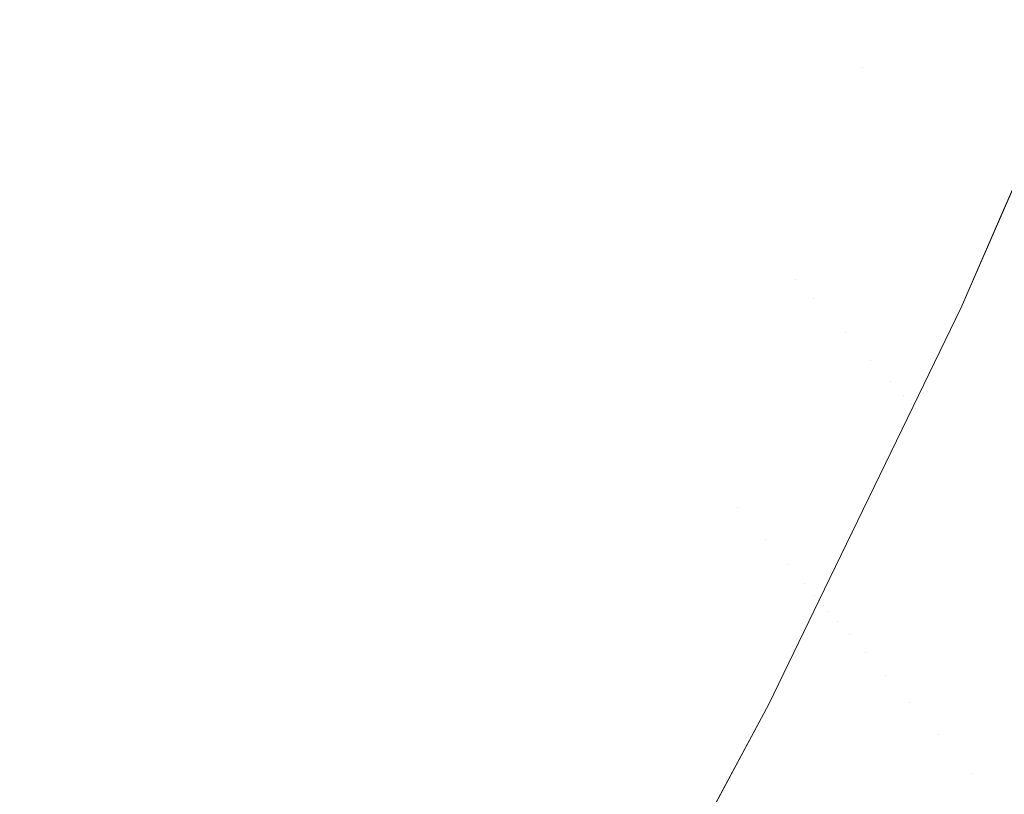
# Model space of a CAD drawing. Header units: centimetres. Extents: x -17.1 to 18.2, y 3.4 to 5.2.
# Tile 234 of 256: x 6.3155 to 6.3358, y 3.7762 to 3.7922. Entities that reach past the tile are written whole.
import ezdxf

# ---------------------------------------------------------------- set-up
doc = ezdxf.new("R2010")
doc.units = ezdxf.units.CM
doc.header["$LTSCALE"] = 2.54
doc.layers.add('Lucido design-1', color=7, linetype='Continuous')

# ---------------------------------------------------------------- blocks, each defined once
blk = doc.blocks.new('Gruppo-4-1')
at = {"color": 7, "linetype": 'Continuous', "lineweight": 9}
blk.add_3dface([(-17.020308, 5.100212, -1872.215514), (-17.020308, 3.500212, -1872.215514), (18.147234, 3.500212, -1872.215514), (18.147234, 5.100212, -1872.215514)], dxfattribs=at)
for points, invisible_edges in [([(18.147234, 5.100212, -1873.015514), (6.24222, 3.601209, -1873.015514), (6.247738, 3.602007, -1873.015514)], 9), ([(6.24222, 3.601209, -1873.015514), (18.147234, 5.100212, -1873.015514), (18.147234, 3.500212, -1873.015514)], 9), ([(18.147234, 5.100212, -1873.015514), (6.247738, 3.602007, -1873.015514), (6.250767, 3.602575, -1873.015514)], 9), ([(6.250767, 3.602575, -1873.015514), (6.253268, 3.603044, -1873.015514), (18.147234, 5.100212, -1873.015514)], 10), ([(18.147234, 5.100212, -1873.015514), (6.253268, 3.603044, -1873.015514), (6.258817, 3.604324, -1873.015514)], 9), ([(18.147234, 5.100212, -1873.015514), (6.258817, 3.604324, -1873.015514), (6.26439, 3.605856, -1873.015514)], 9), ([(18.147234, 5.100212, -1873.015514), (6.26439, 3.605856, -1873.015514), (6.269994, 3.607647, -1873.015514)], 9), ([(18.147234, 5.100212, -1873.015514), (6.269994, 3.607647, -1873.015514), (6.275634, 3.609711, -1873.015514)], 9), ([(18.147234, 5.100212, -1873.015514), (6.275634, 3.609711, -1873.015514), (6.281313, 3.612058, -1873.015514)], 9), ([(18.147234, 5.100212, -1873.015514), (6.281313, 3.612058, -1873.015514), (6.287038, 3.614703, -1873.015514)], 9), ([(18.147234, 5.100212, -1873.015514), (6.287038, 3.614703, -1873.015514), (6.292811, 3.617664, -1873.015514)], 9), ([(18.147234, 5.100212, -1873.015514), (6.292811, 3.617664, -1873.015514), (6.298004, 3.620601, -1873.015514), (6.298635, 3.620958, -1873.015514)], 9), ([(18.147234, 5.100212, -1873.015514), (6.298635, 3.620958, -1873.015514), (6.304513, 3.624607, -1873.015514)], 9), ([(18.147234, 5.100212, -1873.015514), (6.304513, 3.624607, -1873.015514), (6.310445, 3.628633, -1873.015514)], 9), ([(18.147234, 5.100212, -1873.015514), (6.310445, 3.628633, -1873.015514), (6.316431, 3.633061, -1873.015514)], 9), ([(18.147234, 5.100212, -1873.015514), (6.316431, 3.633061, -1873.015514), (6.319508, 3.635537, -1873.015514), (6.322469, 3.637919, -1873.015514)], 9), ([(18.147234, 5.100212, -1873.015514), (6.322469, 3.637919, -1873.015514), (6.328555, 3.643236, -1873.015514)], 9), ([(18.147234, 5.100212, -1873.015514), (6.328555, 3.643236, -1873.015514), (6.334685, 3.649043, -1873.015514)], 9), ([(18.147234, 5.100212, -1873.015514), (6.334685, 3.649043, -1873.015514), (6.340848, 3.655373, -1873.015514)], 9), ([(6.315685, 3.793263, -1872.646657), (6.317438, 3.796702, -1872.646657), (6.318369, 3.795647, -1872.648557), (6.316598, 3.792173, -1872.648557)], 15), ([(6.3276, 3.796611, -1872.662952), (6.32832, 3.795877, -1872.665138), (6.326595, 3.79212, -1872.665138), (6.325886, 3.792881, -1872.662952)], 15), ([(6.333114, 3.796598, -1872.676402), (6.33364, 3.796088, -1872.678705), (6.331939, 3.792185, -1872.678705), (6.331421, 3.792714, -1872.676402)], 15), ([(6.323571, 3.79537, -1872.656569), (6.321816, 3.791744, -1872.656569), (6.320998, 3.792671, -1872.654508), (6.322737, 3.796266, -1872.654508)], 15), ([(6.332424, 3.791691, -1872.681018), (6.331939, 3.792185, -1872.678705), (6.33364, 3.796088, -1872.678705), (6.334133, 3.795612, -1872.681018)], 15), ([(6.32727, 3.791394, -1872.66735), (6.326595, 3.79212, -1872.665138), (6.32832, 3.795877, -1872.665138), (6.329007, 3.795175, -1872.66735)], 15), ([(6.316598, 3.792173, -1872.648557), (6.318369, 3.795647, -1872.648557), (6.319273, 3.794623, -1872.6505), (6.317485, 3.791115, -1872.6505)], 15), ([(6.334133, 3.795612, -1872.681018), (6.33459, 3.795169, -1872.683339), (6.332874, 3.791231, -1872.683339), (6.332424, 3.791691, -1872.681018)], 15), ([(6.324374, 3.794507, -1872.658665), (6.322605, 3.790851, -1872.658665), (6.321816, 3.791744, -1872.656569), (6.323571, 3.79537, -1872.656569)], 15), ([(6.329007, 3.795175, -1872.66735), (6.329661, 3.794508, -1872.669585), (6.327913, 3.790702, -1872.669585), (6.32727, 3.791394, -1872.66735)], 15), ([(6.335403, 3.794383, -1872.687998), (6.333674, 3.790415, -1872.687998), (6.332874, 3.791231, -1872.683339), (6.33459, 3.795169, -1872.683339)], 15), ([(6.317485, 3.791115, -1872.6505), (6.319273, 3.794623, -1872.6505), (6.32015, 3.793631, -1872.652484), (6.318344, 3.79009, -1872.652484)], 15), ([(6.325146, 3.793677, -1872.660793), (6.323363, 3.789992, -1872.660793), (6.322605, 3.790851, -1872.658665), (6.324374, 3.794507, -1872.658665)], 15), ([(6.328523, 3.790047, -1872.67184), (6.327913, 3.790702, -1872.669585), (6.329661, 3.794508, -1872.669585), (6.330282, 3.793876, -1872.67184)], 15), ([(6.315685, 3.793263, -1872.646657), (6.313852, 3.789851, -1872.646657), (6.312932, 3.791006, -1872.644803), (6.314746, 3.794383, -1872.644803)], 15), ([(6.33608, 3.793727, -1872.692664), (6.33434, 3.789736, -1872.692664), (6.333674, 3.790415, -1872.687998), (6.335403, 3.794383, -1872.687998)], 15), ([(6.330282, 3.793876, -1872.67184), (6.330868, 3.793277, -1872.674113), (6.3291, 3.789427, -1872.674113), (6.328523, 3.790047, -1872.67184)], 15), ([(6.32409, 3.789169, -1872.662952), (6.323363, 3.789992, -1872.660793), (6.325146, 3.793677, -1872.660793), (6.325886, 3.792881, -1872.662952)], 15), ([(6.336624, 3.793201, -1872.697318), (6.334876, 3.789189, -1872.697318), (6.33434, 3.789736, -1872.692664), (6.33608, 3.793727, -1872.692664)], 15), ([(6.318344, 3.79009, -1872.652484), (6.32015, 3.793631, -1872.652484), (6.320998, 3.792671, -1872.654508), (6.319176, 3.789098, -1872.654508)], 15), ([(6.316598, 3.792173, -1872.648557), (6.314747, 3.788726, -1872.648557), (6.313852, 3.789851, -1872.646657), (6.315685, 3.793263, -1872.646657)], 15), ([(6.329643, 3.788843, -1872.676402), (6.3291, 3.789427, -1872.674113), (6.330868, 3.793277, -1872.674113), (6.331421, 3.792714, -1872.676402)], 15), ([(6.33704, 3.792799, -1872.701944), (6.335285, 3.788772, -1872.701944), (6.334876, 3.789189, -1872.697318), (6.336624, 3.793201, -1872.697318)], 15), ([(6.325886, 3.792881, -1872.662952), (6.326595, 3.79212, -1872.665138), (6.324785, 3.788381, -1872.665138), (6.32409, 3.789169, -1872.662952)], 15), ([(6.319176, 3.789098, -1872.654508), (6.320998, 3.792671, -1872.654508), (6.321816, 3.791744, -1872.656569), (6.319979, 3.78814, -1872.656569)], 15), ([(6.331421, 3.792714, -1872.676402), (6.331939, 3.792185, -1872.678705), (6.330153, 3.788295, -1872.678705), (6.329643, 3.788843, -1872.676402)], 15), ([(6.33733, 3.792518, -1872.706529), (6.33557, 3.788481, -1872.706529), (6.335285, 3.788772, -1872.701944), (6.33704, 3.792799, -1872.701944)], 15), ([(6.3375, 3.792354, -1872.711056), (6.335738, 3.78831, -1872.711056), (6.33557, 3.788481, -1872.706529), (6.33733, 3.792518, -1872.706529)], 15), ([(6.337583, 3.792273, -1872.918688), (6.33582, 3.788226, -1872.918688), (6.3349, 3.786286, -1872.915514), (6.337524, 3.792314, -1872.915514)], 11), ([(6.335763, 3.788268, -1872.715514), (6.337524, 3.792314, -1872.715514), (6.337524, 3.792314, -1872.915514), (6.3349, 3.786286, -1872.915514)], 10), ([(6.337524, 3.792314, -1872.715514), (6.335763, 3.788268, -1872.715514), (6.335738, 3.78831, -1872.711056), (6.3375, 3.792354, -1872.711056)], 14), ([(6.317485, 3.791115, -1872.6505), (6.315615, 3.787635, -1872.6505), (6.314747, 3.788726, -1872.648557), (6.316598, 3.792173, -1872.648557)], 15), ([(6.325449, 3.78763, -1872.66735), (6.324785, 3.788381, -1872.665138), (6.326595, 3.79212, -1872.665138), (6.32727, 3.791394, -1872.66735)], 15), ([(6.330629, 3.787783, -1872.681018), (6.330153, 3.788295, -1872.678705), (6.331939, 3.792185, -1872.678705), (6.332424, 3.791691, -1872.681018)], 15), ([(6.319979, 3.78814, -1872.656569), (6.321816, 3.791744, -1872.656569), (6.322605, 3.790851, -1872.658665), (6.320752, 3.787218, -1872.658665)], 15), ([(6.332424, 3.791691, -1872.681018), (6.332874, 3.791231, -1872.683339), (6.331072, 3.787307, -1872.683339), (6.330629, 3.787783, -1872.681018)], 15), ([(6.32727, 3.791394, -1872.66735), (6.327913, 3.790702, -1872.669585), (6.32608, 3.786915, -1872.669585), (6.325449, 3.78763, -1872.66735)], 15), ([(6.331481, 3.786867, -1872.685667), (6.331072, 3.787307, -1872.683339), (6.332874, 3.791231, -1872.683339)], 11), ([(6.332874, 3.791231, -1872.683339), (6.333674, 3.790415, -1872.687998), (6.331481, 3.786867, -1872.685667)], 11), ([(6.318344, 3.79009, -1872.652484), (6.316457, 3.786577, -1872.652484), (6.315615, 3.787635, -1872.6505), (6.317485, 3.791115, -1872.6505)], 15), ([(6.320752, 3.787218, -1872.658665), (6.322605, 3.790851, -1872.658665), (6.323363, 3.789992, -1872.660793), (6.321496, 3.786331, -1872.660793)], 15), ([(6.326679, 3.786237, -1872.67184), (6.32608, 3.786915, -1872.669585), (6.327913, 3.790702, -1872.669585), (6.328523, 3.790047, -1872.67184)], 15), ([(6.333674, 3.790415, -1872.687998), (6.331858, 3.786462, -1872.687998), (6.331481, 3.786867, -1872.685667)], 11), ([(6.331858, 3.786462, -1872.687998), (6.333674, 3.790415, -1872.687998), (6.33434, 3.789736, -1872.692664), (6.332513, 3.785758, -1872.692664)], 15), ([(6.319176, 3.789098, -1872.654508), (6.317272, 3.785553, -1872.654508), (6.316457, 3.786577, -1872.652484), (6.318344, 3.79009, -1872.652484)], 15), ([(6.328523, 3.790047, -1872.67184), (6.3291, 3.789427, -1872.674113), (6.327245, 3.785596, -1872.674113), (6.326679, 3.786237, -1872.67184)], 15), ([(6.321496, 3.786331, -1872.660793), (6.323363, 3.789992, -1872.660793), (6.32409, 3.789169, -1872.662952), (6.322209, 3.78548, -1872.662952)], 15), ([(6.332513, 3.785758, -1872.692664), (6.33434, 3.789736, -1872.692664), (6.334876, 3.789189, -1872.697318), (6.33304, 3.785192, -1872.697318)], 15), ([(6.327779, 3.784992, -1872.676402), (6.327245, 3.785596, -1872.674113), (6.3291, 3.789427, -1872.674113), (6.329643, 3.788843, -1872.676402)], 15), ([(6.319979, 3.78814, -1872.656569), (6.318058, 3.784565, -1872.656569), (6.317272, 3.785553, -1872.654508), (6.319176, 3.789098, -1872.654508)], 15), ([(6.322209, 3.78548, -1872.662952), (6.32409, 3.789169, -1872.662952), (6.324785, 3.788381, -1872.665138), (6.322891, 3.784666, -1872.665138)], 15), ([(6.33304, 3.785192, -1872.697318), (6.334876, 3.789189, -1872.697318), (6.335285, 3.788772, -1872.701944), (6.333442, 3.78476, -1872.701944)], 15), ([(6.329643, 3.788843, -1872.676402), (6.330153, 3.788295, -1872.678705), (6.328279, 3.784425, -1872.678705), (6.327779, 3.784992, -1872.676402)], 15), ([(6.312814, 3.785311, -1872.648557), (6.314747, 3.788726, -1872.648557), (6.315615, 3.787635, -1872.6505), (6.313664, 3.784186, -1872.6505)], 15), ([(6.333442, 3.78476, -1872.701944), (6.335285, 3.788772, -1872.701944), (6.33557, 3.788481, -1872.706529), (6.333722, 3.784458, -1872.706529)], 15), ([(6.333722, 3.784458, -1872.706529), (6.33557, 3.788481, -1872.706529), (6.335738, 3.78831, -1872.711056), (6.333887, 3.784281, -1872.711056)], 15), ([(6.322891, 3.784666, -1872.665138), (6.324785, 3.788381, -1872.665138), (6.325449, 3.78763, -1872.66735), (6.323542, 3.78389, -1872.66735)], 15), ([(6.328747, 3.783895, -1872.681018), (6.328279, 3.784425, -1872.678705), (6.330153, 3.788295, -1872.678705), (6.330629, 3.787783, -1872.681018)], 15), ([(6.333887, 3.784281, -1872.711056), (6.335738, 3.78831, -1872.711056), (6.3349, 3.786286, -1872.715514)], 11), ([(6.333968, 3.784194, -1872.918688), (6.33582, 3.788226, -1872.918688), (6.335906, 3.788138, -1872.921959), (6.334053, 3.784103, -1872.921959)], 15), ([(6.3349, 3.786286, -1872.915514), (6.33582, 3.788226, -1872.918688), (6.333968, 3.784194, -1872.918688)], 11), ([(6.335738, 3.78831, -1872.711056), (6.335763, 3.788268, -1872.715514), (6.3349, 3.786286, -1872.715514)], 9), ([(6.3349, 3.786286, -1872.915514), (6.3349, 3.786286, -1872.715514), (6.335763, 3.788268, -1872.715514)], 9), ([(6.320752, 3.787218, -1872.658665), (6.318816, 3.783613, -1872.658665), (6.318058, 3.784565, -1872.656569), (6.319979, 3.78814, -1872.656569)], 15), ([(6.334053, 3.784103, -1872.921959), (6.335906, 3.788138, -1872.921959), (6.336057, 3.787985, -1872.925326), (6.334201, 3.783944, -1872.925326)], 15), ([(6.334201, 3.783944, -1872.925326), (6.336057, 3.787985, -1872.925326), (6.336278, 3.787759, -1872.928788), (6.334418, 3.78371, -1872.928788)], 15), ([(6.330629, 3.787783, -1872.681018), (6.331072, 3.787307, -1872.683339), (6.329182, 3.783402, -1872.683339), (6.328747, 3.783895, -1872.681018)], 15), ([(6.313664, 3.784186, -1872.6505), (6.315615, 3.787635, -1872.6505), (6.316457, 3.786577, -1872.652484), (6.314488, 3.783096, -1872.652484)], 15), ([(6.323542, 3.78389, -1872.66735), (6.325449, 3.78763, -1872.66735), (6.32608, 3.786915, -1872.669585), (6.324161, 3.783151, -1872.669585)], 15), ([(6.334418, 3.78371, -1872.928788), (6.336278, 3.787759, -1872.928788), (6.336575, 3.787456, -1872.932342), (6.33471, 3.783397, -1872.932342)], 15), ([(6.33471, 3.783397, -1872.932342), (6.336575, 3.787456, -1872.932342), (6.336955, 3.787069, -1872.935985), (6.335083, 3.782995, -1872.935985)], 15), ([(6.321496, 3.786331, -1872.660793), (6.319544, 3.782697, -1872.660793), (6.318816, 3.783613, -1872.658665), (6.320752, 3.787218, -1872.658665)], 15), ([(6.329584, 3.782947, -1872.685667), (6.329182, 3.783402, -1872.683339), (6.331072, 3.787307, -1872.683339), (6.331481, 3.786867, -1872.685667)], 15), ([(6.335083, 3.782995, -1872.935985), (6.336955, 3.787069, -1872.935985), (6.337423, 3.786591, -1872.939711), (6.335544, 3.7825, -1872.939711)], 15), ([(6.324161, 3.783151, -1872.669585), (6.32608, 3.786915, -1872.669585), (6.326679, 3.786237, -1872.67184), (6.324748, 3.78245, -1872.67184)], 15), ([(6.331481, 3.786867, -1872.685667), (6.331858, 3.786462, -1872.687998), (6.329954, 3.782528, -1872.687998), (6.329584, 3.782947, -1872.685667)], 15), ([(6.314488, 3.783096, -1872.652484), (6.316457, 3.786577, -1872.652484), (6.317272, 3.785553, -1872.654508), (6.315285, 3.782041, -1872.654508)], 15), ([(6.335544, 3.7825, -1872.939711), (6.337423, 3.786591, -1872.939711), (6.337988, 3.786016, -1872.943514), (6.336099, 3.781904, -1872.943514)], 15), ([(6.330292, 3.782146, -1872.690331), (6.329954, 3.782528, -1872.687998), (6.331858, 3.786462, -1872.687998)], 11), ([(6.331858, 3.786462, -1872.687998), (6.332513, 3.785758, -1872.692664), (6.330292, 3.782146, -1872.690331)], 11), ([(6.322209, 3.78548, -1872.662952), (6.320243, 3.781819, -1872.662952), (6.319544, 3.782697, -1872.660793), (6.321496, 3.786331, -1872.660793)], 15), ([(6.324748, 3.78245, -1872.67184), (6.326679, 3.786237, -1872.67184), (6.327245, 3.785596, -1872.674113), (6.325304, 3.781788, -1872.674113)], 15), ([(6.3349, 3.786286, -1872.715514), (6.333909, 3.784239, -1872.715514), (6.333887, 3.784281, -1872.711056)], 10), ([(6.333968, 3.784194, -1872.918688), (6.333909, 3.784239, -1872.915514), (6.3349, 3.786286, -1872.915514)], 9), ([(6.333909, 3.784239, -1872.715514), (6.3349, 3.786286, -1872.715514), (6.3349, 3.786286, -1872.915514), (6.333909, 3.784239, -1872.915514)], 10), ([(6.332513, 3.785758, -1872.692664), (6.330597, 3.781799, -1872.692664), (6.330292, 3.782146, -1872.690331)], 11), ([(6.330872, 3.781489, -1872.694993), (6.330597, 3.781799, -1872.692664), (6.332513, 3.785758, -1872.692664)], 11), ([(6.332513, 3.785758, -1872.692664), (6.33304, 3.785192, -1872.697318), (6.330872, 3.781489, -1872.694993)], 11), ([(6.315285, 3.782041, -1872.654508), (6.317272, 3.785553, -1872.654508), (6.318058, 3.784565, -1872.656569), (6.316054, 3.781022, -1872.656569)], 15), ([(6.325304, 3.781788, -1872.674113), (6.327245, 3.785596, -1872.674113), (6.327779, 3.784992, -1872.676402), (6.325827, 3.781164, -1872.676402)], 15), ([(6.322891, 3.784666, -1872.665138), (6.320911, 3.78098, -1872.665138), (6.320243, 3.781819, -1872.662952), (6.322209, 3.78548, -1872.662952)], 15), ([(6.33304, 3.785192, -1872.697318), (6.331115, 3.781214, -1872.697318), (6.330872, 3.781489, -1872.694993)], 11), ([(6.331327, 3.780973, -1872.699636), (6.331115, 3.781214, -1872.697318), (6.33304, 3.785192, -1872.697318)], 11), ([(6.33304, 3.785192, -1872.697318), (6.333442, 3.78476, -1872.701944), (6.331327, 3.780973, -1872.699636)], 11), ([(6.325827, 3.781164, -1872.676402), (6.327779, 3.784992, -1872.676402), (6.328279, 3.784425, -1872.678705), (6.326318, 3.780578, -1872.678705)], 15), ([(6.333442, 3.78476, -1872.701944), (6.331509, 3.780767, -1872.701944), (6.331327, 3.780973, -1872.699636)], 11), ([(6.331662, 3.780594, -1872.704243), (6.331509, 3.780767, -1872.701944), (6.333442, 3.78476, -1872.701944)], 11), ([(6.333442, 3.78476, -1872.701944), (6.333722, 3.784458, -1872.706529), (6.331662, 3.780594, -1872.704243)], 11), ([(6.316054, 3.781022, -1872.656569), (6.318058, 3.784565, -1872.656569), (6.318816, 3.783613, -1872.658665), (6.316795, 3.780041, -1872.658665)], 15), ([(6.323542, 3.78389, -1872.66735), (6.321549, 3.780179, -1872.66735), (6.320911, 3.78098, -1872.665138), (6.322891, 3.784666, -1872.665138)], 15), ([(6.326318, 3.780578, -1872.678705), (6.328279, 3.784425, -1872.678705), (6.328747, 3.783895, -1872.681018), (6.326777, 3.780031, -1872.681018)], 15), ([(6.333722, 3.784458, -1872.706529), (6.331785, 3.780455, -1872.706529), (6.331662, 3.780594, -1872.704243)], 11), ([(6.33188, 3.780347, -1872.7088), (6.331785, 3.780455, -1872.706529), (6.333722, 3.784458, -1872.706529)], 11), ([(6.333722, 3.784458, -1872.706529), (6.333887, 3.784281, -1872.711056), (6.33188, 3.780347, -1872.7088)], 11), ([(6.333887, 3.784281, -1872.711056), (6.331947, 3.780272, -1872.711056), (6.33188, 3.780347, -1872.7088)], 11), ([(6.331986, 3.780227, -1872.713294), (6.331947, 3.780272, -1872.711056), (6.333887, 3.784281, -1872.711056)], 11), ([(6.332006, 3.780205, -1872.917089), (6.331966, 3.780228, -1872.915514), (6.333909, 3.784239, -1872.915514), (6.333968, 3.784194, -1872.918688)], 13), ([(6.331966, 3.780228, -1872.715514), (6.333909, 3.784239, -1872.715514), (6.333909, 3.784239, -1872.915514), (6.331966, 3.780228, -1872.915514)], 10), ([(6.333909, 3.784239, -1872.715514), (6.331966, 3.780228, -1872.715514), (6.331986, 3.780227, -1872.713294)], 10), ([(6.333887, 3.784281, -1872.711056), (6.333909, 3.784239, -1872.715514), (6.331986, 3.780227, -1872.713294)], 11), ([(6.333968, 3.784194, -1872.918688), (6.332026, 3.780182, -1872.918688), (6.332006, 3.780205, -1872.917089)], 11), ([(6.33206, 3.780143, -1872.920311), (6.332026, 3.780182, -1872.918688), (6.333968, 3.784194, -1872.918688), (6.334053, 3.784103, -1872.921959)], 15), ([(6.334053, 3.784103, -1872.921959), (6.332109, 3.780087, -1872.921959), (6.33206, 3.780143, -1872.920311)], 11), ([(6.332174, 3.780014, -1872.923631), (6.332109, 3.780087, -1872.921959), (6.334053, 3.784103, -1872.921959), (6.334201, 3.783944, -1872.925326)], 15), ([(6.334201, 3.783944, -1872.925326), (6.332255, 3.779922, -1872.925326), (6.332174, 3.780014, -1872.923631)], 11), ([(6.332353, 3.779812, -1872.927046), (6.332255, 3.779922, -1872.925326), (6.334201, 3.783944, -1872.925326), (6.334418, 3.78371, -1872.928788)], 15), ([(6.324161, 3.783151, -1872.669585), (6.322155, 3.779416, -1872.669585), (6.321549, 3.780179, -1872.66735), (6.323542, 3.78389, -1872.66735)], 15), ([(6.326777, 3.780031, -1872.681018), (6.328747, 3.783895, -1872.681018), (6.329182, 3.783402, -1872.683339), (6.327203, 3.779522, -1872.683339)], 15), ([(6.316795, 3.780041, -1872.658665), (6.318816, 3.783613, -1872.658665), (6.319544, 3.782697, -1872.660793), (6.317508, 3.779098, -1872.660793)], 15), ([(6.334418, 3.78371, -1872.928788), (6.332468, 3.779681, -1872.928788), (6.332353, 3.779812, -1872.927046)], 11), ([(6.332602, 3.77953, -1872.930554), (6.332468, 3.779681, -1872.928788), (6.334418, 3.78371, -1872.928788), (6.33471, 3.783397, -1872.932342)], 15), ([(6.327203, 3.779522, -1872.683339), (6.329182, 3.783402, -1872.683339), (6.329584, 3.782947, -1872.685667), (6.327598, 3.779051, -1872.685667)], 15), ([(6.33471, 3.783397, -1872.932342), (6.332755, 3.779356, -1872.932342), (6.332602, 3.77953, -1872.930554)], 11), ([(6.332928, 3.779161, -1872.934153), (6.332755, 3.779356, -1872.932342), (6.33471, 3.783397, -1872.932342), (6.335083, 3.782995, -1872.935985)], 15), ([(6.324748, 3.78245, -1872.67184), (6.322731, 3.778693, -1872.67184), (6.322155, 3.779416, -1872.669585), (6.324161, 3.783151, -1872.669585)], 15), ([(6.327598, 3.779051, -1872.685667), (6.329584, 3.782947, -1872.685667), (6.329954, 3.782528, -1872.687998), (6.327961, 3.778618, -1872.687998)], 15), ([(6.335083, 3.782995, -1872.935985), (6.333121, 3.778941, -1872.935985), (6.332928, 3.779161, -1872.934153)], 11), ([(6.333336, 3.778698, -1872.937837), (6.333121, 3.778941, -1872.935985), (6.335083, 3.782995, -1872.935985), (6.335544, 3.7825, -1872.939711)], 15), ([(6.317508, 3.779098, -1872.660793), (6.319544, 3.782697, -1872.660793), (6.320243, 3.781819, -1872.662952), (6.318191, 3.778193, -1872.662952)], 15), ([(6.327961, 3.778618, -1872.687998), (6.329954, 3.782528, -1872.687998), (6.330292, 3.782146, -1872.690331), (6.328292, 3.778223, -1872.690331)], 15), ([(6.335544, 3.7825, -1872.939711), (6.333574, 3.778429, -1872.939711), (6.333336, 3.778698, -1872.937837)], 11), ([(6.333834, 3.778134, -1872.941603), (6.333574, 3.778429, -1872.939711), (6.335544, 3.7825, -1872.939711), (6.336099, 3.781904, -1872.943514)], 15), ([(6.325304, 3.781788, -1872.674113), (6.323275, 3.77801, -1872.674113), (6.322731, 3.778693, -1872.67184), (6.324748, 3.78245, -1872.67184)], 15), ([(6.328292, 3.778223, -1872.690331), (6.330292, 3.782146, -1872.690331), (6.330597, 3.781799, -1872.692664), (6.328592, 3.777866, -1872.692664)], 15), ([(6.316054, 3.781022, -1872.656569), (6.313965, 3.777518, -1872.656569), (6.313214, 3.778567, -1872.654508), (6.315285, 3.782041, -1872.654508)], 15), ([(6.336099, 3.781904, -1872.943514), (6.334119, 3.777812, -1872.943514), (6.333834, 3.778134, -1872.941603)], 11), ([(6.334428, 3.777462, -1872.945443), (6.334119, 3.777812, -1872.943514), (6.336099, 3.781904, -1872.943514)], 11), ([(6.336099, 3.781904, -1872.943514), (6.336755, 3.781199, -1872.947388), (6.334428, 3.777462, -1872.945443)], 11), ([(6.318191, 3.778193, -1872.662952), (6.320243, 3.781819, -1872.662952), (6.320911, 3.78098, -1872.665138), (6.318844, 3.777327, -1872.665138)], 15), ([(6.325827, 3.781164, -1872.676402), (6.323787, 3.777366, -1872.676402), (6.323275, 3.77801, -1872.674113), (6.325304, 3.781788, -1872.674113)], 15), ([(6.328592, 3.777866, -1872.692664), (6.330597, 3.781799, -1872.692664), (6.330872, 3.781489, -1872.694993), (6.328861, 3.777545, -1872.694993)], 15), ([(6.328861, 3.777545, -1872.694993), (6.330872, 3.781489, -1872.694993), (6.331115, 3.781214, -1872.697318), (6.329099, 3.77726, -1872.697318)], 15), ([(6.326318, 3.780578, -1872.678705), (6.324268, 3.776761, -1872.678705), (6.323787, 3.777366, -1872.676402), (6.325827, 3.781164, -1872.676402)], 15), ([(6.329099, 3.77726, -1872.697318), (6.331115, 3.781214, -1872.697318), (6.331327, 3.780973, -1872.699636), (6.329307, 3.777012, -1872.699636)], 15), ([(6.336755, 3.781199, -1872.947388), (6.334763, 3.777083, -1872.947388), (6.334428, 3.777462, -1872.945443)], 11), ([(6.335124, 3.776673, -1872.949348), (6.334763, 3.777083, -1872.947388), (6.336755, 3.781199, -1872.947388)], 11), ([(6.336755, 3.781199, -1872.947388), (6.337519, 3.780378, -1872.951323), (6.335124, 3.776673, -1872.949348)], 11), ([(6.316795, 3.780041, -1872.658665), (6.314689, 3.776508, -1872.658665), (6.313965, 3.777518, -1872.656569), (6.316054, 3.781022, -1872.656569)], 15), ([(6.318844, 3.777327, -1872.665138), (6.320911, 3.78098, -1872.665138), (6.321549, 3.780179, -1872.66735), (6.319468, 3.776502, -1872.66735)], 15), ([(6.329307, 3.777012, -1872.699636), (6.331327, 3.780973, -1872.699636), (6.331509, 3.780767, -1872.701944), (6.329486, 3.776799, -1872.701944)], 15), ([(6.329486, 3.776799, -1872.701944), (6.331509, 3.780767, -1872.701944), (6.331662, 3.780594, -1872.704243), (6.329635, 3.77662, -1872.704243)], 15), ([(6.326777, 3.780031, -1872.681018), (6.324717, 3.776196, -1872.681018), (6.324268, 3.776761, -1872.678705), (6.326318, 3.780578, -1872.678705)], 15), ([(6.329635, 3.77662, -1872.704243), (6.331662, 3.780594, -1872.704243), (6.331785, 3.780455, -1872.706529), (6.329756, 3.776476, -1872.706529)], 15), ([(6.329756, 3.776476, -1872.706529), (6.331785, 3.780455, -1872.706529), (6.33188, 3.780347, -1872.7088), (6.329849, 3.776365, -1872.7088)], 15), ([(6.329849, 3.776365, -1872.7088), (6.33188, 3.780347, -1872.7088), (6.331947, 3.780272, -1872.711056), (6.329915, 3.776287, -1872.711056)], 15), ([(6.329915, 3.776287, -1872.711056), (6.331947, 3.780272, -1872.711056), (6.331986, 3.780227, -1872.713294), (6.329954, 3.776241, -1872.713294)], 15), ([(6.337519, 3.780378, -1872.951323), (6.335513, 3.776233, -1872.951323), (6.335124, 3.776673, -1872.949348)], 11), ([(6.335929, 3.775761, -1872.953311), (6.335513, 3.776233, -1872.951323), (6.337519, 3.780378, -1872.951323)], 11), ([(6.319468, 3.776502, -1872.66735), (6.321549, 3.780179, -1872.66735), (6.322155, 3.779416, -1872.669585), (6.320061, 3.775716, -1872.669585)], 15), ([(6.330935, 3.778098, -1872.715514), (6.329954, 3.776241, -1872.713294), (6.331986, 3.780227, -1872.713294)], 11), ([(6.332006, 3.780205, -1872.917089), (6.329973, 3.776218, -1872.917089), (6.330935, 3.778098, -1872.915514)], 11), ([(6.329973, 3.776218, -1872.917089), (6.332006, 3.780205, -1872.917089), (6.332026, 3.780182, -1872.918688), (6.329993, 3.776194, -1872.918688)], 15), ([(6.329993, 3.776194, -1872.918688), (6.332026, 3.780182, -1872.918688), (6.33206, 3.780143, -1872.920311), (6.330026, 3.776154, -1872.920311)], 15), ([(6.330026, 3.776154, -1872.920311), (6.33206, 3.780143, -1872.920311), (6.332109, 3.780087, -1872.921959), (6.330075, 3.776097, -1872.921959)], 15), ([(6.330075, 3.776097, -1872.921959), (6.332109, 3.780087, -1872.921959), (6.332174, 3.780014, -1872.923631), (6.330138, 3.776021, -1872.923631)], 15), ([(6.330935, 3.778098, -1872.915514), (6.331966, 3.780228, -1872.915514), (6.332006, 3.780205, -1872.917089)], 10), ([(6.331966, 3.780228, -1872.915514), (6.330935, 3.778098, -1872.915514), (6.330935, 3.778098, -1872.715514), (6.331966, 3.780228, -1872.715514)], 10), ([(6.331986, 3.780227, -1872.713294), (6.331966, 3.780228, -1872.715514), (6.330935, 3.778098, -1872.715514)], 9), ([(6.317508, 3.779098, -1872.660793), (6.315385, 3.775537, -1872.660793), (6.314689, 3.776508, -1872.658665), (6.316795, 3.780041, -1872.658665)], 15), ([(6.327203, 3.779522, -1872.683339), (6.325135, 3.775671, -1872.683339), (6.324717, 3.776196, -1872.681018), (6.326777, 3.780031, -1872.681018)], 15), ([(6.330138, 3.776021, -1872.923631), (6.332174, 3.780014, -1872.923631), (6.332255, 3.779922, -1872.925326), (6.330217, 3.775926, -1872.925326)], 15), ([(6.330217, 3.775926, -1872.925326), (6.332255, 3.779922, -1872.925326), (6.332353, 3.779812, -1872.927046), (6.330313, 3.775812, -1872.927046)], 15), ([(6.330313, 3.775812, -1872.927046), (6.332353, 3.779812, -1872.927046), (6.332468, 3.779681, -1872.928788), (6.330427, 3.775677, -1872.928788)], 15), ([(6.330427, 3.775677, -1872.928788), (6.332468, 3.779681, -1872.928788), (6.332602, 3.77953, -1872.930554), (6.330558, 3.77552, -1872.930554)], 15), ([(6.327598, 3.779051, -1872.685667), (6.325522, 3.775186, -1872.685667), (6.325135, 3.775671, -1872.683339), (6.327203, 3.779522, -1872.683339)], 15), ([(6.330558, 3.77552, -1872.930554), (6.332602, 3.77953, -1872.930554), (6.332755, 3.779356, -1872.932342), (6.330708, 3.775341, -1872.932342)], 15), ([(6.320061, 3.775716, -1872.669585), (6.322155, 3.779416, -1872.669585), (6.322731, 3.778693, -1872.67184), (6.320624, 3.774971, -1872.67184)], 15), ([(6.330708, 3.775341, -1872.932342), (6.332755, 3.779356, -1872.932342), (6.332928, 3.779161, -1872.934153), (6.330877, 3.775139, -1872.934153)], 15), ([(6.318191, 3.778193, -1872.662952), (6.316052, 3.774606, -1872.662952), (6.315385, 3.775537, -1872.660793), (6.317508, 3.779098, -1872.660793)], 15), ([(6.327961, 3.778618, -1872.687998), (6.325877, 3.774739, -1872.687998), (6.325522, 3.775186, -1872.685667), (6.327598, 3.779051, -1872.685667)], 15), ([(6.330877, 3.775139, -1872.934153), (6.332928, 3.779161, -1872.934153), (6.333121, 3.778941, -1872.935985), (6.331067, 3.774913, -1872.935985)], 15), ([(6.331067, 3.774913, -1872.935985), (6.333121, 3.778941, -1872.935985), (6.333336, 3.778698, -1872.937837), (6.331278, 3.774661, -1872.937837)], 15), ([(6.320624, 3.774971, -1872.67184), (6.322731, 3.778693, -1872.67184), (6.323275, 3.77801, -1872.674113), (6.321156, 3.774266, -1872.674113)], 15), ([(6.331278, 3.774661, -1872.937837), (6.333336, 3.778698, -1872.937837), (6.333574, 3.778429, -1872.939711), (6.331511, 3.774383, -1872.939711)], 15), ([(6.328292, 3.778223, -1872.690331), (6.326201, 3.774331, -1872.690331), (6.325877, 3.774739, -1872.687998), (6.327961, 3.778618, -1872.687998)], 15), ([(6.331511, 3.774383, -1872.939711), (6.333574, 3.778429, -1872.939711), (6.333834, 3.778134, -1872.941603), (6.331766, 3.774079, -1872.941603)], 15), ([(6.318844, 3.777327, -1872.665138), (6.316691, 3.773715, -1872.665138), (6.316052, 3.774606, -1872.662952), (6.318191, 3.778193, -1872.662952)], 15), ([(6.328592, 3.777866, -1872.692664), (6.326495, 3.773962, -1872.692664), (6.326201, 3.774331, -1872.690331), (6.328292, 3.778223, -1872.690331)], 15), ([(6.329973, 3.776218, -1872.917089), (6.327848, 3.772262, -1872.917089), (6.327821, 3.772281, -1872.915514), (6.330935, 3.778098, -1872.915514)], 11), ([(6.330935, 3.778098, -1872.915514), (6.327821, 3.772281, -1872.915514), (6.327821, 3.772281, -1872.715514), (6.32994, 3.77624, -1872.715514)], 10), ([(6.32994, 3.77624, -1872.715514), (6.330935, 3.778098, -1872.715514), (6.330935, 3.778098, -1872.915514)], 10), ([(6.330935, 3.778098, -1872.715514), (6.32994, 3.77624, -1872.715514), (6.329954, 3.776241, -1872.713294)], 10), ([(6.331766, 3.774079, -1872.941603), (6.333834, 3.778134, -1872.941603), (6.334119, 3.777812, -1872.943514), (6.332045, 3.773746, -1872.943514)], 15), ([(6.321658, 3.773603, -1872.676402), (6.321156, 3.774266, -1872.674113), (6.323275, 3.77801, -1872.674113), (6.323787, 3.777366, -1872.676402)], 15), ([(6.328861, 3.777545, -1872.694993), (6.326759, 3.773631, -1872.694993), (6.326495, 3.773962, -1872.692664), (6.328592, 3.777866, -1872.692664)], 15), ([(6.332045, 3.773746, -1872.943514), (6.334119, 3.777812, -1872.943514), (6.334428, 3.777462, -1872.945443), (6.332349, 3.773384, -1872.945443)], 15), ([(6.329099, 3.77726, -1872.697318), (6.326992, 3.773338, -1872.697318), (6.326759, 3.773631, -1872.694993), (6.328861, 3.777545, -1872.694993)], 15), ([(6.332349, 3.773384, -1872.945443), (6.334428, 3.777462, -1872.945443), (6.334763, 3.777083, -1872.947388), (6.332677, 3.772992, -1872.947388)], 15), ([(6.319468, 3.776502, -1872.66735), (6.3173, 3.772865, -1872.66735), (6.316691, 3.773715, -1872.665138), (6.318844, 3.777327, -1872.665138)], 15), ([(6.323787, 3.777366, -1872.676402), (6.324268, 3.776761, -1872.678705), (6.322128, 3.77298, -1872.678705), (6.321658, 3.773603, -1872.676402)], 15), ([(6.329307, 3.777012, -1872.699636), (6.327196, 3.773081, -1872.699636), (6.326992, 3.773338, -1872.697318), (6.329099, 3.77726, -1872.697318)], 15), ([(6.332677, 3.772992, -1872.947388), (6.334763, 3.777083, -1872.947388), (6.335124, 3.776673, -1872.949348), (6.333031, 3.772569, -1872.949348)], 15), ([(6.329486, 3.776799, -1872.701944), (6.327371, 3.772861, -1872.701944), (6.327196, 3.773081, -1872.699636), (6.329307, 3.777012, -1872.699636)], 15), ([(6.322568, 3.772398, -1872.681018), (6.322128, 3.77298, -1872.678705), (6.324268, 3.776761, -1872.678705), (6.324717, 3.776196, -1872.681018)], 15), ([(6.329635, 3.77662, -1872.704243), (6.327518, 3.772677, -1872.704243), (6.327371, 3.772861, -1872.701944), (6.329486, 3.776799, -1872.701944)], 15), ([(6.329756, 3.776476, -1872.706529), (6.327636, 3.772528, -1872.706529), (6.327518, 3.772677, -1872.704243), (6.329635, 3.77662, -1872.704243)], 15), ([(6.333031, 3.772569, -1872.949348), (6.335124, 3.776673, -1872.949348), (6.335513, 3.776233, -1872.951323), (6.333413, 3.772114, -1872.951323)], 15), ([(6.320061, 3.775716, -1872.669585), (6.31788, 3.772056, -1872.669585), (6.3173, 3.772865, -1872.66735), (6.319468, 3.776502, -1872.66735)], 15), ([(6.329849, 3.776365, -1872.7088), (6.327727, 3.772414, -1872.7088), (6.327636, 3.772528, -1872.706529), (6.329756, 3.776476, -1872.706529)], 15), ([(6.329915, 3.776287, -1872.711056), (6.327791, 3.772333, -1872.711056), (6.327727, 3.772414, -1872.7088), (6.329849, 3.776365, -1872.7088)], 15), ([(6.329954, 3.776241, -1872.713294), (6.327829, 3.772285, -1872.713294), (6.327791, 3.772333, -1872.711056), (6.329915, 3.776287, -1872.711056)], 15), ([(6.32994, 3.77624, -1872.715514), (6.327821, 3.772281, -1872.715514), (6.327829, 3.772285, -1872.713294), (6.329954, 3.776241, -1872.713294)], 14)]:
    blk.add_3dface(points, dxfattribs=dict(at, invisible_edges=invisible_edges))
blk = doc.blocks.new('Gruppo-5-1')
at = {"color": 7}
blk.add_blockref('Gruppo-4-1', (0, 0), dxfattribs=at)

msp = doc.modelspace()

# ---------------------------------------------------------------- block references
at = {"layer": 'Lucido design-1', "color": 7}
msp.add_blockref('Gruppo-5-1', (0, 0), dxfattribs=at)

doc.saveas('drawing.dxf')
